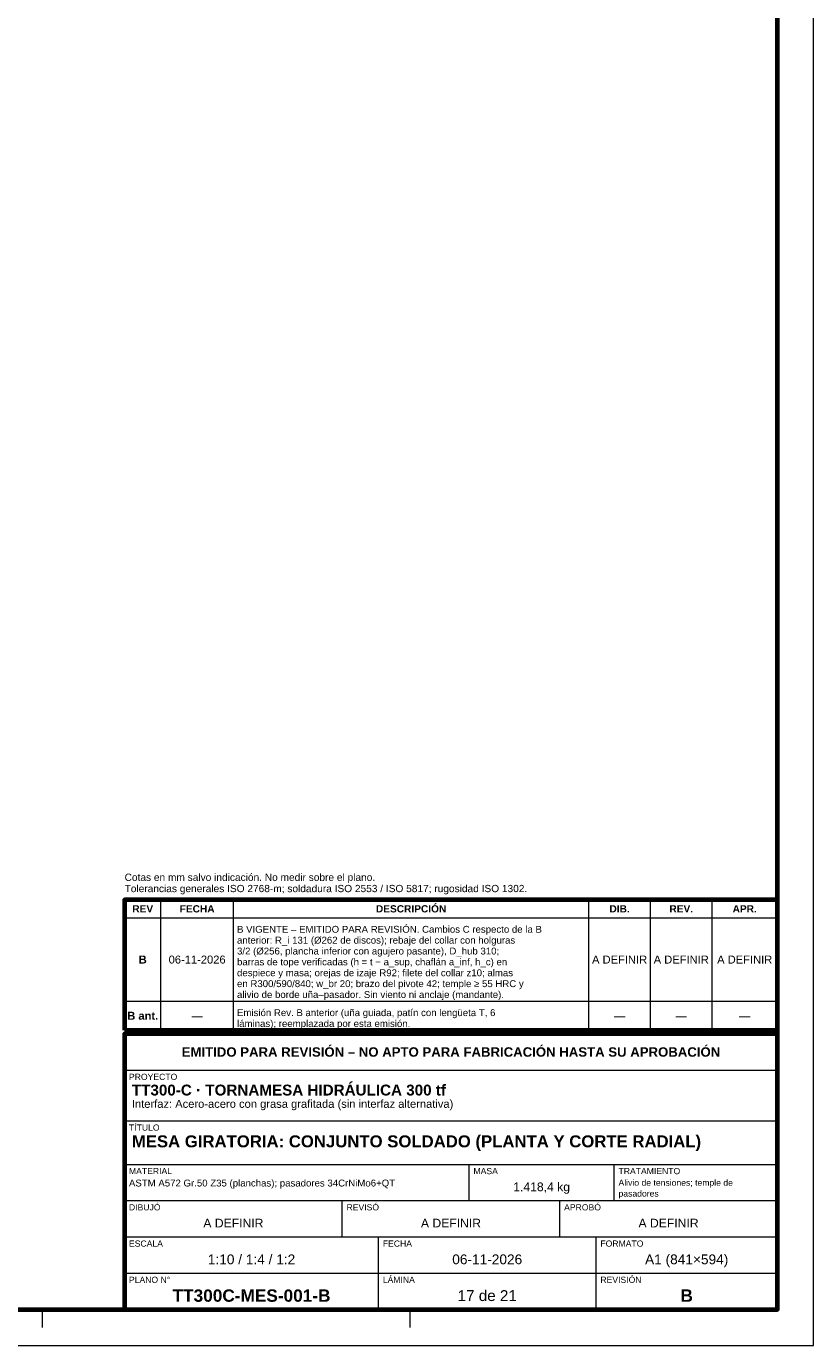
# Model space of a CAD drawing. Header units: millimetres. Extents: x 0 to 841, y 0 to 594.
# Tile 254 of 256: x 624 to 841, y 0 to 364. Entities that reach past the tile are written whole.
import ezdxf
from ezdxf.enums import TextEntityAlignment as Align

# ---------------------------------------------------------------- set-up
doc = ezdxf.new("R2010")
doc.units = ezdxf.units.MM
for name, color, linetype, lineweight in [('FINA', 7, 'CONTINUOUS', 18), ('MARCO', 7, 'CONTINUOUS', 70), ('TXT', 7, 'CONTINUOUS', 25)]:
    doc.layers.add(name, color=color, linetype=linetype, lineweight=lineweight)
doc.styles.add('STD', font='LiberationSans-Regular.ttf')
doc.styles.add('STDB', font='LiberationSans-Bold.ttf')

msp = doc.modelspace()

# ---------------------------------------------------------------- linework, layer by layer
at = {"layer": 'FINA'}
for p, q in [((661, 87), (661, 123)), ((681, 87), (681, 123)), ((779, 87), (779, 123)), ((796, 87), (796, 123)), ((813, 87), (813, 123)), ((651, 118), (831, 118)), ((651, 95), (831, 95)), ((651, 87), (831, 87)), ((651, 86), (831, 86)), ((651, 76), (831, 76)), ((651, 62), (831, 62)), ((651, 50), (831, 50)), ((746, 40), (746, 50)), ((786, 40), (786, 50)), ((651, 40), (831, 40)), ((711, 30), (711, 40)), ((771, 30), (771, 40)), ((651, 30), (831, 30)), ((721, 20), (721, 30)), ((781, 20), (781, 30)), ((651, 20), (831, 20)), ((721, 10), (721, 20)), ((781, 10), (781, 20)), ((628.25, 10), (628.25, 5)), ((729.62, 10), (729.62, 5))]:
    msp.add_line(p, q, dxfattribs=at)
msp.add_lwpolyline([(0, 0), (841, 0), (841, 594), (0, 594)], close=True, dxfattribs=at)
at = {"layer": 'MARCO'}
for points in [[(20, 10), (831, 10), (831, 584), (20, 584)], [(651, 87), (831, 87), (831, 123), (651, 123)], [(651, 10), (831, 10), (831, 86), (651, 86)]]:
    msp.add_lwpolyline(points, close=True, dxfattribs=at)

# ---------------------------------------------------------------- texts
at = {"layer": 'TXT', "style": 'STD'}
for s, p in [('Cotas en mm salvo indicación. No medir sobre el plano.', (651, 127.6)), ('Tolerancias generales ISO 2768-m; soldadura ISO 2553 / ISO 5817; rugosidad ISO 1302.', (651, 124.5))]:
    msp.add_text(s, height=2, dxfattribs=at).set_placement(p, align=Align.BOTTOM_LEFT)
at = {"layer": 'TXT'}
for s, height, style, p in [('REV', 2, 'STDB', (656, 120.5)), ('FECHA', 2, 'STDB', (671, 120.5)), ('DESCRIPCIÓN', 2, 'STDB', (730, 120.5)), ('DIB.', 2, 'STDB', (787.5, 120.5)), ('REV.', 2, 'STDB', (804.5, 120.5)), ('APR.', 2, 'STDB', (822, 120.5)), ('B', 2.2, 'STDB', (656, 106.5)), ('06-11-2026', 2.2, 'STD', (671, 106.5)), ('A DEFINIR', 2.2, 'STD', (787.5, 106.5)), ('A DEFINIR', 2.2, 'STD', (804.5, 106.5)), ('A DEFINIR', 2.2, 'STD', (822, 106.5)), ('B ant.', 2.2, 'STDB', (656, 91)), ('—', 2.2, 'STD', (671, 91)), ('—', 2.2, 'STD', (787.5, 91)), ('—', 2.2, 'STD', (804.5, 91)), ('—', 2.2, 'STD', (822, 91)), ('EMITIDO PARA REVISIÓN – NO APTO PARA FABRICACIÓN HASTA SU APROBACIÓN', 2.6, 'STDB', (741, 81)), ('1.418,4 kg', 2.4, 'STD', (766, 43.8)), ('A DEFINIR', 2.4, 'STD', (681, 33.8)), ('A DEFINIR', 2.4, 'STD', (741, 33.8)), ('A DEFINIR', 2.4, 'STD', (801, 33.8)), ('1:10 / 1:4 / 1:2', 2.7, 'STD', (686, 23.8)), ('06-11-2026', 2.7, 'STD', (751, 23.8)), ('A1 (841×594)', 2.7, 'STD', (806, 23.8)), ('TT300C-MES-001-B', 3.4, 'STDB', (686, 13.8)), ('17 de 21', 3, 'STD', (751, 13.8)), ('B', 3.4, 'STDB', (806, 13.8))]:
    msp.add_text(s, height=height, dxfattribs=dict(at, style=style)).set_placement(p, align=Align.MIDDLE_CENTER)
for s, height, style, p in [('anterior: R_i 131 (Ø262 de discos); rebaje del collar con holguras', 1.9, 'STD', (682, 112.8)), ('B VIGENTE – EMITIDO PARA REVISIÓN. Cambios C respecto de la B', 1.9, 'STD', (682, 115.8)), ('3/2 (Ø256, plancha inferior con agujero pasante), D_hub 310;', 1.9, 'STD', (682, 109.8)), ('barras de tope verificadas (h = t − a_sup, chaflán a_inf, h_c) en', 1.9, 'STD', (682, 106.8)), ('despiece y masa; orejas de izaje R92; filete del collar z10; almas', 1.9, 'STD', (682, 103.8)), ('en R300/590/840; w_br 20; brazo del pivote 42; temple ≥ 55 HRC y', 1.9, 'STD', (682, 100.8)), ('alivio de borde uña–pasador. Sin viento ni anclaje (mandante).', 1.9, 'STD', (682, 97.8)), ('Emisión Rev. B anterior (uña guiada, patín con lengüeta T, 6', 1.9, 'STD', (682, 92.8)), ('láminas); reemplazada por esta emisión.', 1.9, 'STD', (682, 89.8)), ('PROYECTO', 1.7, 'STD', (652.2, 75)), ('TT300-C · TORNAMESA HIDRÁULICA 300 tf', 3, 'STDB', (653, 72)), ('Interfaz: Acero-acero con grasa grafitada (sin interfaz alternativa)', 2.2, 'STD', (653, 67.8)), ('TÍTULO', 1.7, 'STD', (652.2, 61)), ('MESA GIRATORIA: CONJUNTO SOLDADO (PLANTA Y CORTE RADIAL)', 3.3, 'STDB', (653, 58)), ('MATERIAL', 1.7, 'STD', (652.2, 49)), ('MASA', 1.7, 'STD', (747.2, 49)), ('TRATAMIENTO', 1.7, 'STD', (787.2, 49)), ('ASTM A572 Gr.50 Z35 (planchas); pasadores 34CrNiMo6+QT', 1.9, 'STD', (652.2, 45.8)), ('Alivio de tensiones; temple de', 1.7, 'STD', (787.2, 45.8)), ('pasadores', 1.7, 'STD', (787.2, 42.8)), ('DIBUJÓ', 1.7, 'STD', (652.2, 39)), ('REVISÓ', 1.7, 'STD', (712.2, 39)), ('APROBÓ', 1.7, 'STD', (772.2, 39)), ('ESCALA', 1.7, 'STD', (652.2, 29)), ('FECHA', 1.7, 'STD', (722.2, 29)), ('FORMATO', 1.7, 'STD', (782.2, 29)), ('PLANO N°', 1.7, 'STD', (652.2, 19)), ('LÁMINA', 1.7, 'STD', (722.2, 19)), ('REVISIÓN', 1.7, 'STD', (782.2, 19))]:
    msp.add_text(s, height=height, dxfattribs=dict(at, style=style)).set_placement(p, align=Align.TOP_LEFT)

doc.saveas('drawing.dxf')
